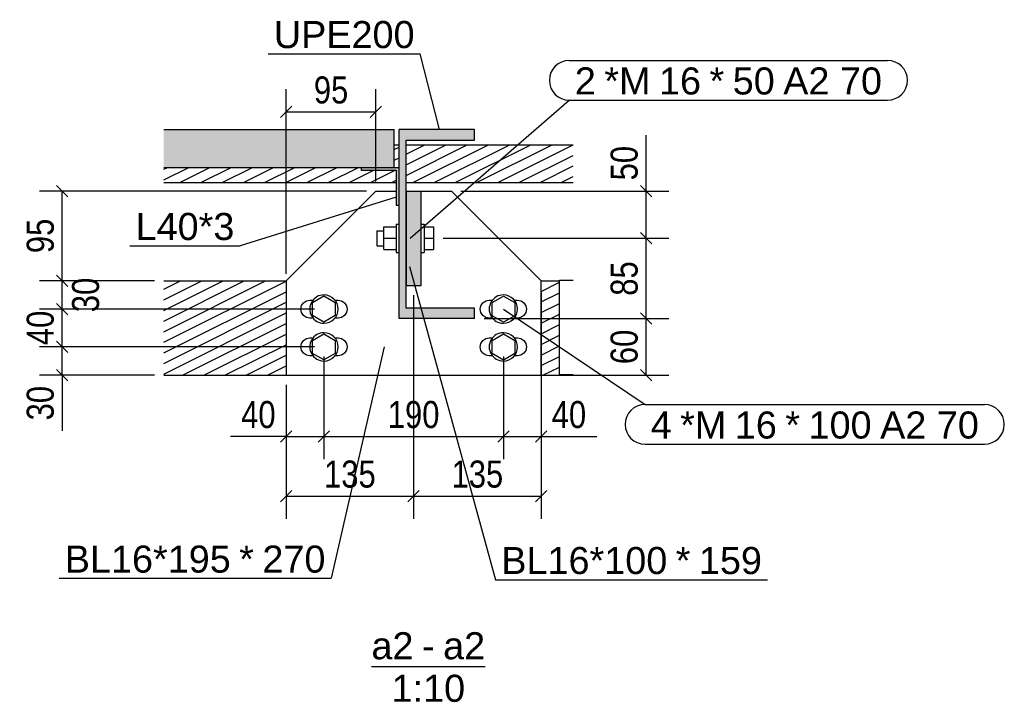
# Model space of a CAD drawing. Header units: millimetres. Extents: x 60 to 119230, y 44 to 9810.
# Tile 2 of 33: x 9085 to 10128, y 44 to 767. Entities that reach past the tile are written whole.
import ezdxf

# ---------------------------------------------------------------- set-up
doc = ezdxf.new("R2010")
doc.units = ezdxf.units.MM
doc.styles.add('Arial', font='ARIAL.TTF', dxfattribs={"height": 0.2})
doc.styles.add('Arial Narrow', font='ARIALN.TTF', dxfattribs={"height": 0.2})
pattern_1 = [(26.565, (9671.096, 634.482), (-11.22532, 5.61266), [])]
pattern_2 = [(26.565, (9637.092, 490.544), (-11.22532, 5.61266), [])]

# ---------------------------------------------------------------- blocks, each defined once
blk = doc.blocks.new('Unknown-17 - 32965')
at = {"color": 5}
blk.add_line((9457.4, 82.5), (9577.8, 82.5), dxfattribs=at)
at = {"color": 5, "style": 'Arial'}
for s, height, p in [('a2', 28.65, (9457.4, 90)), ('a2', 28.65, (9533.3, 90)), ('-', 28.7, (9510.9, 90)), ('1:10', 28.65, (9478.7, 45))]:
    blk.add_text(s, height=height, dxfattribs=at).set_placement(p)
blk = doc.blocks.new('Part-32969 - 32965')
h = blk.add_hatch()
h.set_pattern_fill('', color=96, scale=10, style=0, pattern_type=0)
h.set_pattern_definition(pattern_1)
h.paths.add_polyline_path([(9486.6, 610.5), (9486.6, 634.5), (9481.6, 634.5), (9481.6, 610.5)])
h = blk.add_hatch()
h.set_pattern_fill('', color=96, scale=10, style=0, pattern_type=0)
h.set_pattern_definition(pattern_1)
h.paths.add_polyline_path([(9671.1, 594.5), (9671.1, 634.5), (9494.1, 634.5), (9494.1, 594.5)])
h = blk.add_hatch()
h.set_pattern_fill('', color=96, scale=10, style=0, pattern_type=0)
h.set_pattern_definition(pattern_1)
h.paths.add_polyline_path([(9483.6, 594.5), (9483.6, 607.5), (9446.6, 607.5), (9446.6, 610.5), (9237.5, 610.5), (9237.5, 594.5)])
at = {"color": 96}
for p, q in [((9481.6, 634.5), (9486.6, 634.5)), ((9494.1, 634.5), (9671.1, 634.5)), ((9237.5, 594.5), (9483.6, 594.5)), ((9494.1, 594.5), (9671.1, 594.5))]:
    blk.add_line(p, q, dxfattribs=at)
blk = doc.blocks.new('Part-32966 - 32965')
h = blk.add_hatch()
h.set_pattern_fill('', color=96, scale=10, style=0, pattern_type=0)
h.set_pattern_definition(pattern_2)
h.paths.add_polyline_path([(9367.1, 490.5), (9237.5, 490.5), (9237.5, 390.5), (9367.1, 390.5)])
h = blk.add_hatch()
h.set_pattern_fill('', color=96, scale=10, style=0, pattern_type=0)
h.set_pattern_definition(pattern_2)
h.paths.add_polyline_path([(9656.6, 490.5), (9637.1, 490.5), (9637.1, 390.5), (9671.1, 390.5), (9671.1, 391.1), (9656.6, 391.1)])
at = {"color": 96}
for p, q in [((9237.5, 490.5), (9367.1, 490.5)), ((9637.1, 490.5), (9656.6, 490.5)), ((9237.5, 390.5), (9367.1, 390.5)), ((9637.1, 390.5), (9671.1, 390.5))]:
    blk.add_line(p, q, dxfattribs=at)
blk = doc.blocks.new('Part-32967 - 32965')
blk.add_hatch(color=6).paths.add_polyline_path([(9237.5, 650.5), (9237.5, 610.5), (9481.6, 610.5), (9481.6, 650.5)])
at = {"color": 7}
for p, q in [((9237.5, 650.5), (9481.6, 650.5)), ((9481.6, 610.5), (9481.6, 650.5)), ((9237.5, 610.5), (9481.6, 610.5))]:
    blk.add_line(p, q, dxfattribs=at)
blk = doc.blocks.new('Part-32968 - 32965')
blk.add_hatch(color=6).paths.add_polyline_path([(9446.6, 610.5), (9446.6, 607.5), (9483.6, 607.5), (9483.6, 570.5), (9486.6, 570.5), (9486.6, 610.5)])
at = {"color": 7}
for p, q in [((9446.6, 610.5), (9446.6, 607.5)), ((9446.6, 610.5), (9486.6, 610.5)), ((9446.6, 607.5), (9483.6, 607.5)), ((9483.6, 607.5), (9483.6, 570.5)), ((9486.6, 570.5), (9486.6, 610.5)), ((9483.6, 570.5), (9486.6, 570.5))]:
    blk.add_line(p, q, dxfattribs=at)
blk = doc.blocks.new('Part-32978 - 32965')
blk.add_hatch(color=6).paths.add_polyline_path([(9486.6, 650.5), (9486.6, 450.5), (9566.6, 450.5), (9566.6, 461.5), (9494.1, 461.5), (9494.1, 639.5), (9566.6, 639.5), (9566.6, 650.5)])
at = {"color": 7}
for p, q in [((9486.6, 450.5), (9486.6, 650.5)), ((9566.6, 650.5), (9486.6, 650.5)), ((9566.6, 639.5), (9566.6, 650.5)), ((9494.1, 461.5), (9494.1, 639.5)), ((9494.1, 639.5), (9566.6, 639.5)), ((9566.6, 461.5), (9494.1, 461.5)), ((9566.6, 450.5), (9566.6, 461.5)), ((9566.6, 450.5), (9486.6, 450.5))]:
    blk.add_line(p, q, dxfattribs=at)
blk = doc.blocks.new('Part-32970 - 32965')
blk.add_hatch(color=6).paths.add_polyline_path([(9494.1, 585.5), (9494.1, 485.5), (9510.1, 485.5), (9510.1, 585.5)])
at = {"color": 7}
for p, q in [((9494.1, 585.5), (9494.1, 485.5)), ((9494.1, 585.5), (9510.1, 585.5)), ((9510.1, 485.5), (9510.1, 585.5)), ((9494.1, 485.5), (9510.1, 485.5))]:
    blk.add_line(p, q, dxfattribs=at)
blk = doc.blocks.new('Part-32971 - 32965')
at = {"color": 7}
for p, q in [((9462.1, 585.5), (9367.1, 490.5)), ((9462.1, 585.5), (9483.6, 585.5)), ((9494.1, 585.5), (9542.1, 585.5)), ((9637.1, 490.5), (9542.1, 585.5)), ((9367.1, 490.5), (9367.1, 390.5)), ((9637.1, 390.5), (9637.1, 490.5)), ((9367.1, 390.5), (9637.1, 390.5))]:
    blk.add_line(p, q, dxfattribs=at)
blk = doc.blocks.new('Bolt-32972 - 32965')
at = {"color": 136}
for p, q in [((9385.4, 467.3), (9388.5, 469.4)), ((9388.5, 469.4), (9392.1, 470.1)), ((9392.1, 470.1), (9396.1, 470.1)), ((9395.1, 467.5), (9407.1, 474.5)), ((9407.1, 474.5), (9419.1, 467.5)), ((9418.1, 470.1), (9422.1, 470.1)), ((9422.1, 470.1), (9425.8, 469.4)), ((9425.8, 469.4), (9428.8, 467.3)), ((9575.4, 467.3), (9578.5, 469.3)), ((9578.5, 469.3), (9582.1, 470.1)), ((9582.1, 470.1), (9586.1, 470.1)), ((9585.1, 467.5), (9597.1, 474.4)), ((9597.1, 474.4), (9609.1, 467.5)), ((9608.1, 470.1), (9612.1, 470.1)), ((9612.1, 470.1), (9615.8, 469.3)), ((9615.8, 469.3), (9618.8, 467.3)), ((9382.6, 460.6), (9383.3, 464.3)), ((9383.3, 457), (9382.6, 460.6)), ((9383.3, 464.3), (9385.4, 467.3)), ((9395.1, 453.7), (9395.1, 467.5)), ((9419.1, 467.5), (9419.1, 453.7)), ((9428.8, 467.3), (9430.9, 464.2)), ((9430.9, 464.2), (9431.6, 460.6)), ((9431.6, 460.6), (9430.9, 457)), ((9572.6, 460.6), (9573.3, 464.2)), ((9573.3, 456.9), (9572.6, 460.6)), ((9573.3, 464.2), (9575.4, 467.3)), ((9585.1, 453.6), (9585.1, 467.5)), ((9609.1, 467.5), (9609.1, 453.6)), ((9618.8, 467.3), (9620.9, 464.2)), ((9620.9, 464.2), (9621.6, 460.5)), ((9621.6, 460.5), (9620.9, 456.9)), ((9385.4, 453.9), (9383.3, 457)), ((9388.5, 451.8), (9385.4, 453.9)), ((9392.1, 451.1), (9388.5, 451.8)), ((9396.1, 451.1), (9392.1, 451.1)), ((9407.1, 446.8), (9395.1, 453.7)), ((9419.1, 453.7), (9407.1, 446.8)), ((9422.1, 451.1), (9418.1, 451.1)), ((9425.7, 451.8), (9422.1, 451.1)), ((9428.8, 453.9), (9425.7, 451.8)), ((9430.9, 457), (9428.8, 453.9)), ((9575.4, 453.8), (9573.3, 456.9)), ((9578.5, 451.8), (9575.4, 453.8)), ((9582.1, 451.1), (9578.5, 451.8)), ((9586.1, 451.1), (9582.1, 451.1)), ((9597.1, 446.7), (9585.1, 453.6)), ((9609.1, 453.6), (9597.1, 446.7)), ((9612.1, 451.1), (9608.1, 451.1)), ((9615.7, 451.8), (9612.1, 451.1)), ((9618.8, 453.8), (9615.7, 451.8)), ((9620.9, 456.9), (9618.8, 453.8)), ((9385.4, 427.3), (9388.5, 429.4)), ((9388.5, 429.4), (9392.1, 430.1)), ((9392.1, 430.1), (9396.1, 430.1)), ((9395.1, 427.5), (9407.1, 434.5)), ((9395.1, 413.7), (9395.1, 427.5)), ((9407.1, 434.5), (9419.1, 427.5)), ((9418.1, 430.1), (9422.1, 430.1)), ((9419.1, 427.5), (9419.1, 413.7)), ((9422.1, 430.1), (9425.7, 429.4)), ((9425.7, 429.4), (9428.8, 427.3)), ((9575.4, 427.3), (9578.5, 429.3)), ((9578.5, 429.3), (9582.1, 430.1)), ((9582.1, 430.1), (9586.1, 430.1)), ((9585.1, 427.5), (9597.1, 434.4)), ((9597.1, 434.4), (9609.1, 427.5)), ((9608.1, 430.1), (9612.1, 430.1)), ((9612.1, 430.1), (9615.7, 429.3)), ((9615.7, 429.3), (9618.8, 427.3)), ((9382.6, 420.6), (9383.3, 424.3)), ((9383.3, 417), (9382.6, 420.6)), ((9383.3, 424.3), (9385.4, 427.3)), ((9428.8, 427.3), (9430.9, 424.2)), ((9430.9, 424.2), (9431.6, 420.6)), ((9431.6, 420.6), (9430.9, 417)), ((9572.6, 420.6), (9573.3, 424.2)), ((9573.3, 416.9), (9572.6, 420.6)), ((9573.3, 424.2), (9575.4, 427.3)), ((9585.1, 413.6), (9585.1, 427.5)), ((9609.1, 427.5), (9609.1, 413.6)), ((9618.8, 427.3), (9620.9, 424.2)), ((9620.9, 424.2), (9621.6, 420.5)), ((9621.6, 420.5), (9620.9, 416.9)), ((9385.4, 413.9), (9383.3, 417)), ((9388.5, 411.8), (9385.4, 413.9)), ((9392.1, 411.1), (9388.5, 411.8)), ((9396.1, 411.1), (9392.1, 411.1)), ((9407.1, 406.8), (9395.1, 413.7)), ((9419.1, 413.7), (9407.1, 406.8)), ((9422.1, 411.1), (9418.1, 411.1)), ((9425.7, 411.8), (9422.1, 411.1)), ((9428.8, 413.9), (9425.7, 411.8)), ((9430.9, 417), (9428.8, 413.9)), ((9575.4, 413.8), (9573.3, 416.9)), ((9578.5, 411.8), (9575.4, 413.8)), ((9582.1, 411.1), (9578.5, 411.8)), ((9586.1, 411.1), (9582.1, 411.1)), ((9597.1, 406.7), (9585.1, 413.6)), ((9609.1, 413.6), (9597.1, 406.7)), ((9612.1, 411.1), (9608.1, 411.1)), ((9615.7, 411.8), (9612.1, 411.1)), ((9618.8, 413.8), (9615.7, 411.8)), ((9620.9, 416.9), (9618.8, 413.8))]:
    blk.add_line(p, q, dxfattribs=at)
for centre, start, end in [((9407.1, 460.6), 89.9823, 269.9823), ((9407.1, 460.6), 269.9823, 89.9823), ((9597.1, 460.6), 89.9823, 269.9823), ((9597.1, 460.6), 269.9823, 89.9823), ((9407.1, 420.6), 89.9823, 269.9823), ((9407.1, 420.6), 269.9823, 89.9823), ((9597.1, 420.6), 89.9823, 269.9823), ((9597.1, 420.6), 269.9823, 89.9823)]:
    blk.add_arc(centre, 15, start, end, dxfattribs=at)
blk = doc.blocks.new('Bolt-32979 - 32965')
at = {"color": 136}
for p, q in [((9463.1, 543.5), (9463.1, 527.5)), ((9463.1, 543.5), (9470.6, 543.5)), ((9470.6, 523.5), (9470.6, 547.5)), ((9470.6, 547.5), (9483.6, 547.5)), ((9483.6, 550.5), (9483.6, 520.5)), ((9483.6, 550.5), (9486.6, 550.5)), ((9510.1, 550.5), (9513.1, 550.5)), ((9513.1, 550.5), (9513.1, 520.5)), ((9513.1, 547.5), (9523.1, 547.5)), ((9523.1, 547.5), (9523.1, 523.5)), ((9470.6, 535.5), (9483.6, 535.5)), ((9513.1, 535.5), (9523.1, 535.5)), ((9463.1, 527.5), (9470.6, 527.5)), ((9470.6, 523.5), (9483.6, 523.5)), ((9513.1, 523.5), (9523.1, 523.5)), ((9483.6, 520.5), (9486.6, 520.5)), ((9510.1, 520.5), (9513.1, 520.5))]:
    blk.add_line(p, q, dxfattribs=at)
blk = doc.blocks.new('Part-33244 - 32965')
at = {"color": 7}
for p, q in [((9656.6, 491.1), (9671.1, 491.1)), ((9656.6, 391.1), (9656.6, 491.1)), ((9671.1, 391.1), (9656.6, 391.1))]:
    blk.add_line(p, q, dxfattribs=at)
blk = doc.blocks.new('StraightDimension-33723 - 32965')
at = {"color": 174}
for p, q in [((9597.1, 410.6), (9597.1, 301.7)), ((9637.1, 380.5), (9637.1, 301.7)), ((9603.1, 331.7), (9591.1, 319.7)), ((9597.1, 325.7), (9637.1, 325.7)), ((9631.1, 319.7), (9643.1, 331.7)), ((9637.1, 325.7), (9696.1, 325.7)), ((9637.1, 325.7), (9696.1, 325.7))]:
    blk.add_line(p, q, dxfattribs=at)
at = {"color": 30, "style": 'Arial Narrow'}
blk.add_text('40', height=28.63, dxfattribs=at).set_placement((9648.3, 334.7))
blk = doc.blocks.new('StraightDimension-33689 - 32965')
at = {"color": 174}
for p, q in [((9533.3, 535.5), (9772.3, 535.5)), ((9754.3, 529.5), (9742.3, 541.5)), ((9748.3, 450.5), (9748.3, 535.5)), ((9576.6, 450.5), (9772.3, 450.5)), ((9742.3, 456.5), (9754.3, 444.5))]:
    blk.add_line(p, q, dxfattribs=at)
at = {"color": 30, "style": 'Arial Narrow'}
blk.add_text('85', height=28.63, rotation=90.0002, dxfattribs=at).set_placement((9739.3, 474.7))
blk = doc.blocks.new('StraightDimension-33647 - 32965')
at = {"color": 174}
for p, q in [((9452.1, 585.5), (9105.9, 585.5)), ((9135.9, 579.5), (9123.9, 591.5)), ((9129.9, 490.5), (9129.9, 585.5)), ((9227.5, 490.5), (9105.9, 490.5)), ((9123.9, 496.5), (9135.9, 484.5))]:
    blk.add_line(p, q, dxfattribs=at)
at = {"color": 30, "style": 'Arial Narrow'}
blk.add_text('95', height=28.63, rotation=90.0002, dxfattribs=at).set_placement((9120.9, 519.8))
blk = doc.blocks.new('StraightDimension-34070 - 32965')
at = {"color": 174}
for p, q in [((9502.1, 475.5), (9502.1, 238.7)), ((9367.1, 380.5), (9367.1, 238.7)), ((9373.1, 268.7), (9361.1, 256.7)), ((9367.1, 262.7), (9502.1, 262.7)), ((9496.1, 256.7), (9508.1, 268.7))]:
    blk.add_line(p, q, dxfattribs=at)
at = {"color": 30, "style": 'Arial Narrow'}
blk.add_text('135', height=28.63, dxfattribs=at).set_placement((9407.2, 271.7))
blk = doc.blocks.new('StraightDimension-33648 - 32965')
at = {"color": 174}
for p, q in [((9227.5, 490.5), (9105.9, 490.5)), ((9135.9, 484.5), (9123.9, 496.5)), ((9129.9, 460.6), (9129.9, 490.5)), ((9397.1, 460.6), (9105.9, 460.6)), ((9123.9, 466.6), (9135.9, 454.6))]:
    blk.add_line(p, q, dxfattribs=at)
at = {"color": 30, "style": 'Arial Narrow'}
blk.add_text('30', height=28.63, rotation=90.0002, dxfattribs=at).set_placement((9168.9, 457.3))
blk = doc.blocks.new('StraightDimension-33649 - 32965')
at = {"color": 174}
for p, q in [((9397.1, 460.6), (9105.9, 460.6)), ((9135.9, 454.6), (9123.9, 466.6)), ((9129.9, 420.6), (9129.9, 460.6)), ((9397.1, 420.6), (9105.9, 420.6)), ((9123.9, 426.6), (9135.9, 414.6))]:
    blk.add_line(p, q, dxfattribs=at)
at = {"color": 30, "style": 'Arial Narrow'}
blk.add_text('40', height=28.63, rotation=90.0002, dxfattribs=at).set_placement((9120.9, 422.4))
blk = doc.blocks.new('StraightDimension-33650 - 32965')
at = {"color": 174}
for p, q in [((9397.1, 420.6), (9105.9, 420.6)), ((9135.9, 414.6), (9123.9, 426.6)), ((9129.9, 390.5), (9129.9, 420.6)), ((9123.9, 396.5), (9135.9, 384.5)), ((9227.5, 390.5), (9105.9, 390.5)), ((9129.9, 390.5), (9129.9, 331.6)), ((9129.9, 390.5), (9129.9, 331.6))]:
    blk.add_line(p, q, dxfattribs=at)
at = {"color": 30, "style": 'Arial Narrow'}
blk.add_text('30', height=28.63, rotation=90.0002, dxfattribs=at).set_placement((9120.9, 342.8))
blk = doc.blocks.new('StraightDimension-33688 - 32965')
at = {"color": 174}
for p, q in [((9748.3, 585.5), (9748.3, 644.5)), ((9748.3, 585.5), (9748.3, 644.5)), ((9552.1, 585.5), (9772.3, 585.5)), ((9754.3, 579.5), (9742.3, 591.5)), ((9748.3, 535.5), (9748.3, 585.5)), ((9533.3, 535.5), (9772.3, 535.5)), ((9742.3, 541.5), (9754.3, 529.5))]:
    blk.add_line(p, q, dxfattribs=at)
at = {"color": 30, "style": 'Arial Narrow'}
blk.add_text('50', height=28.63, rotation=90.0002, dxfattribs=at).set_placement((9739.3, 596.8))
blk = doc.blocks.new('StraightDimension-33690 - 32965')
at = {"color": 174}
for p, q in [((9576.6, 450.5), (9772.3, 450.5)), ((9754.3, 444.5), (9742.3, 456.5)), ((9748.3, 390.5), (9748.3, 450.5)), ((9742.3, 396.5), (9754.3, 384.5)), ((9647.1, 390.5), (9772.3, 390.5))]:
    blk.add_line(p, q, dxfattribs=at)
at = {"color": 30, "style": 'Arial Narrow'}
blk.add_text('60', height=28.63, rotation=90.0002, dxfattribs=at).set_placement((9739.3, 402.3))
blk = doc.blocks.new('StraightDimension-33724 - 32965')
at = {"color": 174}
for p, q in [((9407.1, 410.6), (9407.1, 301.7)), ((9597.1, 410.6), (9597.1, 301.7)), ((9413.1, 331.7), (9401.1, 319.7)), ((9407.1, 325.7), (9597.1, 325.7)), ((9591.1, 319.7), (9603.1, 331.7))]:
    blk.add_line(p, q, dxfattribs=at)
at = {"color": 30, "style": 'Arial Narrow'}
blk.add_text('190', height=28.63, dxfattribs=at).set_placement((9474.7, 334.7))
blk = doc.blocks.new('StraightDimension-33725 - 32965')
at = {"color": 174}
for p, q in [((9407.1, 410.6), (9407.1, 301.7)), ((9367.1, 380.5), (9367.1, 301.7)), ((9367.1, 325.7), (9308.1, 325.7)), ((9367.1, 325.7), (9308.1, 325.7)), ((9373.1, 331.7), (9361.1, 319.7)), ((9367.1, 325.7), (9407.1, 325.7)), ((9401.1, 319.7), (9413.1, 331.7))]:
    blk.add_line(p, q, dxfattribs=at)
at = {"color": 30, "style": 'Arial Narrow'}
blk.add_text('40', height=28.63, dxfattribs=at).set_placement((9319.4, 334.7))
blk = doc.blocks.new('StraightDimension-34069 - 32965')
at = {"color": 174}
for p, q in [((9502.1, 475.5), (9502.1, 238.7)), ((9637.1, 478), (9637.1, 238.7)), ((9508.1, 268.7), (9496.1, 256.7)), ((9502.1, 262.7), (9637.1, 262.7)), ((9631.1, 256.7), (9643.1, 268.7))]:
    blk.add_line(p, q, dxfattribs=at)
at = {"color": 30, "style": 'Arial Narrow'}
blk.add_text('135', height=28.63, dxfattribs=at).set_placement((9542.2, 271.7))
blk = doc.blocks.new('StraightDimension-34091 - 32965')
at = {"color": 174}
for p, q in [((9367.1, 498), (9367.1, 693.2)), ((9462.1, 595.5), (9462.1, 693.2)), ((9373.1, 675.2), (9361.1, 663.2)), ((9367.1, 669.2), (9462.1, 669.2)), ((9456.1, 663.2), (9468.1, 675.2))]:
    blk.add_line(p, q, dxfattribs=at)
at = {"color": 30, "style": 'Arial Narrow'}
blk.add_text('95', height=28.63, dxfattribs=at).set_placement((9396.4, 678.2))
blk = doc.blocks.new('Mark-33034 - 32965')
at = {"color": 136}
for p in [(9470.7, 420.8), (9126.6, 175.7)]:
    blk.add_line(p, (9414.7, 175.7), dxfattribs=at)
at = {"color": 30, "style": 'Arial'}
for s, height, p in [('BL16*195', 28.65, (9132.6, 181.7)), ('*', 28.7, (9317.3, 181.7)), ('270', 28.65, (9341.9, 181.7))]:
    blk.add_text(s, height=height, dxfattribs=at).set_placement(p)
blk = doc.blocks.new('Mark-33037 - 32965')
at = {"color": 136}
for p, q in [((9666.8, 723.7), (10004, 723.7)), ((9498.3, 535.5), (9666.8, 681.7)), ((9666.8, 681.7), (10004, 681.7))]:
    blk.add_line(p, q, dxfattribs=at)
for centre, start, end in [((9666.8, 702.7), 90, 270), ((10004, 702.7), 270, 90)]:
    blk.add_arc(centre, 21, start, end, dxfattribs=at)
at = {"color": 30, "style": 'Arial'}
for s, height, p in [('2', 28.7, (9672.8, 687.7)), ('*M', 28.65, (9704, 687.7)), ('16', 28.65, (9761.9, 687.7)), ('*', 28.7, (9815.4, 687.7)), ('50', 28.65, (9840, 687.7)), ('A2 70', 28.65, (9893.5, 687.7))]:
    blk.add_text(s, height=height, dxfattribs=at).set_placement(p)
blk = doc.blocks.new('Mark-33036 - 32965')
at = {"color": 136}
for p, q in [((9597.1, 460.6), (9747.1, 359.6)), ((9747.1, 359.6), (10106.6, 359.6)), ((9747.1, 317.6), (10106.6, 317.6))]:
    blk.add_line(p, q, dxfattribs=at)
for centre, start, end in [((9747.1, 338.6), 90, 270), ((10106.6, 338.6), 270, 90)]:
    blk.add_arc(centre, 21, start, end, dxfattribs=at)
at = {"color": 30, "style": 'Arial'}
for s, height, p in [('*M', 28.65, (9784.3, 323.6)), ('*', 28.7, (9895.7, 323.6)), ('4', 28.7, (9753.1, 323.6)), ('16', 28.65, (9842.2, 323.6)), ('100', 28.65, (9920.3, 323.6)), ('A2 70', 28.65, (9996.1, 323.6))]:
    blk.add_text(s, height=height, dxfattribs=at).set_placement(p)
blk = doc.blocks.new('Mark-33035 - 32965')
at = {"color": 136}
for p in [(9348, 730.8), (9529.5, 650.5)]:
    blk.add_line(p, (9509, 730.8), dxfattribs=at)
at = {"color": 30, "style": 'Arial'}
blk.add_text('UPE200', height=28.65, dxfattribs=at).set_placement((9354, 736.8))
blk = doc.blocks.new('Mark-33031 - 32965')
at = {"color": 136}
for p in [(9483.6, 579.1), (9201.6, 527.7)]:
    blk.add_line(p, (9318.2, 527.7), dxfattribs=at)
at = {"color": 30, "style": 'Arial'}
blk.add_text('L40*3', height=28.65, dxfattribs=at).set_placement((9207.6, 533.7))
blk = doc.blocks.new('Mark-33033 - 32965')
at = {"color": 136}
for p, q in [((9497.6, 505.8), (9588.9, 174.2)), ((9588.9, 174.2), (9876.9, 174.2))]:
    blk.add_line(p, q, dxfattribs=at)
at = {"color": 30, "style": 'Arial'}
for s, height, p in [('BL16*100', 28.65, (9594.9, 180.2)), ('*', 28.7, (9779.6, 180.2)), ('159', 28.65, (9804.2, 180.2))]:
    blk.add_text(s, height=height, dxfattribs=at).set_placement(p)

msp = doc.modelspace()

# ---------------------------------------------------------------- block references
for name in ['Mark-33035 - 32965', 'Mark-33037 - 32965', 'StraightDimension-34091 - 32965', 'Part-32967 - 32965', 'Part-32978 - 32965', 'StraightDimension-33688 - 32965', 'Part-32969 - 32965', 'Part-32968 - 32965', 'StraightDimension-33647 - 32965', 'Part-32971 - 32965', 'Part-32970 - 32965', 'Mark-33031 - 32965', 'Bolt-32979 - 32965', 'StraightDimension-33689 - 32965', 'Mark-33033 - 32965', 'StraightDimension-33648 - 32965', 'Part-32966 - 32965', 'Part-33244 - 32965', 'StraightDimension-34070 - 32965', 'Bolt-32972 - 32965', 'StraightDimension-34069 - 32965', 'StraightDimension-33649 - 32965', 'Mark-33036 - 32965', 'StraightDimension-33690 - 32965', 'StraightDimension-33650 - 32965', 'Mark-33034 - 32965', 'StraightDimension-33725 - 32965', 'StraightDimension-33724 - 32965', 'StraightDimension-33723 - 32965', 'Unknown-17 - 32965']:
    msp.add_blockref(name, (0, 0))

doc.saveas('drawing.dxf')
